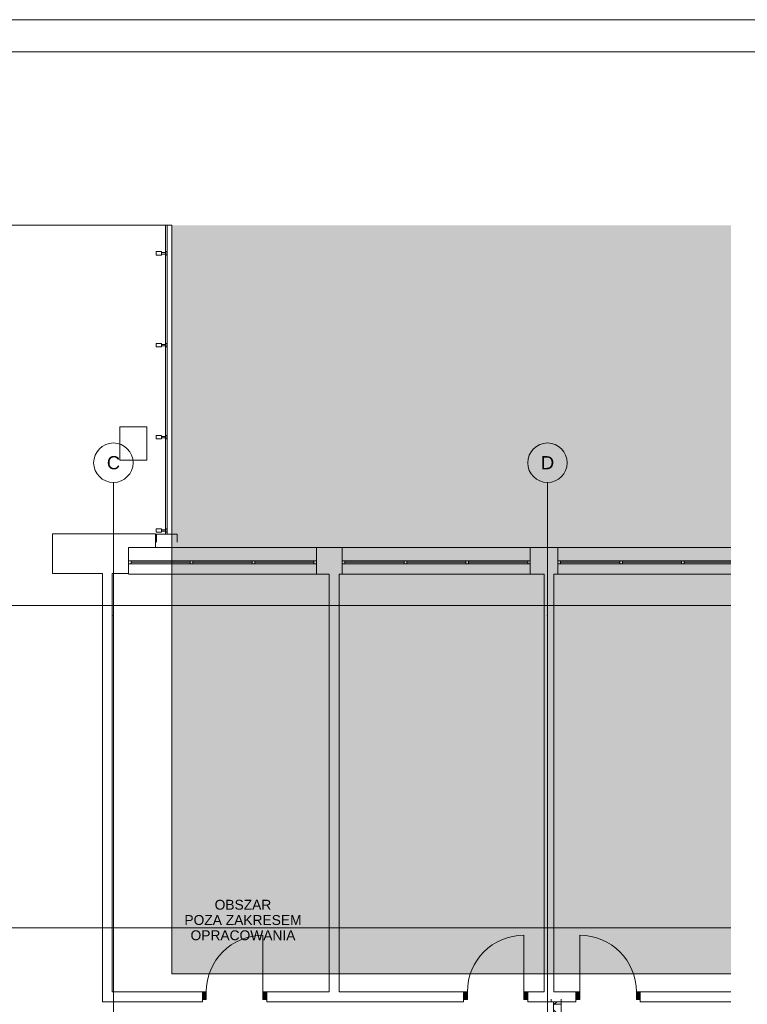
# Paper-space layout 'A-20 ROZBIÓRKI - PIĘTRO 2' of a CAD drawing. Header units: millimetres. Extents: x 0 to 540, y 0 to 297.
# Tile 6 of 9: x 193 to 303, y 147 to 297. Entities that reach past the tile are written whole.
import ezdxf
from ezdxf.xclip import XClip

# ---------------------------------------------------------------- set-up
doc = ezdxf.new("R2010")
doc.units = ezdxf.units.MM
doc.header["$MEASUREMENT"] = 0
doc.header["$XCLIPFRAME"] = 0
for name, pattern in [('ACAD_ISO03W100', [300, 120, -180]), ('DASHDOTX2', [1000, 500, -250, 0, -250]), ('Przer. długie kreski', [2.5, 1.5, -1]), ('PRZERYWANA_DU_A', [550, 350.0000000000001, -199.9999999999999])]:
    doc.linetypes.add(name, pattern=pattern)
for name, color, linetype, lineweight in [('0_Nr_pióra__2', 8, 'Continuous', 13), ('A_podkład_Nr_pióra__2', 8, 'Continuous', 13), ('A_ściany_Nr_pióra__1', 7, 'Continuous', 20), ('Drzwi Archicad_Nr_pióra__1', 7, 'Continuous', 20)]:
    doc.layers.add(name, color=color, linetype=linetype, lineweight=lineweight)
for name, color, linetype, lineweight, true_color in [('A_Arkusz_Nr_pióra__255', 7, 'Continuous', 15, 0x242424), ('A_opis_Nr_pióra__7', 7, 'Continuous', 18, 0x171717), ('A_osie_Nr_pióra__16', 7, 'Continuous', 5, 0x0f0f0f), ('A_osie_Nr_pióra__76', 7, 'Continuous', 5, 0x2d2d2d), ('A_rozbiórki_Nr_pióra__10', 7, 'Continuous', 13, 0x4b4b4b), ('A_ściany_Nr_pióra__10', 7, 'Continuous', 13, 0x4b4b4b), ('A_ściany_Nr_pióra__19', 7, 'Continuous', 5, 0x191919), ('Okna Archicada_Nr_pióra__19', 7, 'Continuous', 5, 0x191919)]:
    doc.layers.add(name, color=color, linetype=linetype, lineweight=lineweight, true_color=true_color)
for name, color, linetype in [('A_podrys', 7, 'Continuous'), ('A_rozbiórki', 7, 'Continuous'), ('Drzwi Archicad', 7, 'Continuous')]:
    doc.layers.add(name, color=color, linetype=linetype)
doc.styles.add('STYL_AUTOMATYCZNY_1', font='arial.ttf')

# ---------------------------------------------------------------- blocks, each defined once
blk = doc.blocks.new('Rysunek_1_1', base_point=(-1568.391002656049, -322.1498506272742))
at = {"linetype": 'Continuous', "lineweight": 0, "true_color": 0x484848}
blk.add_hatch(color=251, dxfattribs=at).paths.add_polyline_path([(300.8003321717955, 265.7349830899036), (215.8003352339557, 265.7349830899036), (215.8003352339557, 151.9249872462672), (300.8003321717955, 151.9249872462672)])
at = {"layer": 'A_rozbiórki', "linetype": 'Continuous', "lineweight": 0, "true_color": 0x4b4b4b}
h = blk.add_hatch(dxfattribs=at)
h.set_pattern_fill('facing_tile_0001', color=251, style=0, pattern_type=2)
h.set_pattern_definition([(45, (-1568.391002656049, -322.1498506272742), (-1.257235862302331, 1.257235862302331), []), (135, (-1568.391002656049, -322.1498506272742), (1.257235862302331, 1.257235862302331), []), (90, (-1569.648238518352, -320.8926147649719), (-1.600200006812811, 0), [0, -1.066800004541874, 0, -1.600200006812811]), (155, (-1568.391002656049, -319.6353789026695), (0.6762737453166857, 1.450273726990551), [0, -0.7823200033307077, 0, -1.351280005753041])])
h.paths.add_polyline_path([(273.8348342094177, 147.6749834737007), (273.8348342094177, 126.0449834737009), (274.9864243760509, 126.0449834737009), (274.9864243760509, 147.6749834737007)])
at = {"layer": 'Drzwi Archicad', "linetype": 'Continuous', "lineweight": 0, "true_color": 0xfdfdfd}
for points in [[(220.4379064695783, 148.0249834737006), (221.0379064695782, 148.0249834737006), (221.0379064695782, 149.1749834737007), (220.4379064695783, 149.1749834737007)], [(230.2379064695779, 149.1749834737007), (229.6379064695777, 149.1749834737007), (229.6379064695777, 148.0249834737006), (230.2379064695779, 148.0249834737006)], [(260.1379064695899, 148.0249834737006), (260.7379064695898, 148.0249834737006), (260.7379064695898, 149.1749834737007), (260.1379064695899, 149.1749834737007)], [(269.9379064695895, 149.1749834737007), (269.3379064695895, 149.1749834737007), (269.3379064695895, 148.0249834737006), (269.9379064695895, 148.0249834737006)], [(277.2291997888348, 149.1749834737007), (277.2291997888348, 148.0249834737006), (277.8291997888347, 148.0249834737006), (277.8291997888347, 149.1749834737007)], [(287.0291997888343, 148.0249834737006), (287.0291997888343, 149.1749834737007), (286.4291997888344, 149.1749834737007), (286.4291997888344, 148.0249834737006)]]:
    blk.add_hatch(color=7, dxfattribs=at).paths.add_polyline_path(points)
at = {"layer": '0_Nr_pióra__2', "color": 8, "linetype": 'PRZERYWANA_DU_A', "lineweight": 13, "flags": 128}
for points in [[(215.8003312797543, 265.7349834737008), (58.735121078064, 265.7349834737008)], [(300.8003312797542, 151.9249834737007), (215.8003312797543, 151.9249834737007), (215.8003312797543, 265.7349834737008)], [(300.800331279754, 56.92498347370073), (300.8003312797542, 151.9249834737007)]]:
    blk.add_lwpolyline(points, dxfattribs=at)
at = {"layer": 'A_osie_Nr_pióra__16', "color": 250, "linetype": 'DASHDOTX2', "lineweight": 5, "true_color": 0x0f0f0f}
for p, q in [((206.90610631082, 206.3829598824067), (206.9061075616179, 226.6340418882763)), ((272.90610631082, 206.3829598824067), (272.9061059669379, 226.6340418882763)), ((300.8003303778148, 207.9249848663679), (76.60143884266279, 207.9249848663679)), ((206.9061079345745, 206.3829580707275), (206.9061079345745, 56.92498411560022)), ((272.9061075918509, 206.3829580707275), (272.9061075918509, 56.92498411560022)), ((300.800328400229, 158.9249867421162), (76.60143749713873, 158.9249867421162))]:
    blk.add_line(p, q, dxfattribs=at)
for p in [(206.90610631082, 206.3829598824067), (206.90610631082, 206.3829598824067), (272.90610631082, 206.3829598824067), (272.90610631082, 206.3829598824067)]:
    blk.add_point(p, dxfattribs=at)
at = {"layer": 'A_osie_Nr_pióra__76', "color": 250, "linetype": 'Continuous', "lineweight": 5, "true_color": 0x2d2d2d}
for centre in [(206.90610631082, 229.6340403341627), (272.90610631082, 229.6340403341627)]:
    blk.add_circle(centre, 3, dxfattribs=at)
at = {"layer": 'A_podkład_Nr_pióra__2', "color": 8, "linetype": 'Continuous', "lineweight": 13}
for p, q in [((214.8410688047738, 265.7349823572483), (214.8410688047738, 218.7534260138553)), ((215.095609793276, 218.7534260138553), (215.095609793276, 265.7349823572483)), ((213.4016890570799, 261.2151994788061), (213.4016890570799, 261.7292636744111)), ((213.4016890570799, 261.7292636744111), (214.2241917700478, 261.7292636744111)), ((214.2241917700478, 261.2151994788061), (213.4016890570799, 261.2151994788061)), ((214.2241917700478, 261.7292636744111), (214.2241917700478, 261.2151994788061)), ((214.2241917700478, 261.5750425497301), (214.8410688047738, 261.5750425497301)), ((214.8410688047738, 261.3694168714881), (214.2241917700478, 261.3694168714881)), ((215.0466944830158, 261.7292636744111), (214.8410688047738, 261.7292636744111)), ((214.8410688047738, 261.2151994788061), (215.0466944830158, 261.2151994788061)), ((215.0466944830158, 261.2151994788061), (215.0466944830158, 261.7292636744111)), ((213.4016890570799, 247.2326272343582), (213.4016890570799, 247.7466951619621)), ((213.4016890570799, 247.7466951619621), (214.2241917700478, 247.7466951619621)), ((214.2241917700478, 247.2326272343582), (213.4016890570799, 247.2326272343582)), ((214.2241917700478, 247.7466951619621), (214.2241917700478, 247.2326272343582)), ((214.2241917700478, 247.5924740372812), (214.8410688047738, 247.5924740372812)), ((214.8410688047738, 247.3868483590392), (214.2241917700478, 247.3868483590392)), ((215.0466944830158, 247.7466951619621), (214.8410688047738, 247.7466951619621)), ((214.8410688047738, 247.2326272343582), (215.0466944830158, 247.2326272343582)), ((215.0466944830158, 247.2326272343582), (215.0466944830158, 247.7466951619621)), ((213.4016890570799, 233.2500587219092), (213.4016890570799, 233.7641229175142)), ((213.4016890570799, 233.7641229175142), (214.2241917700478, 233.7641229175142)), ((214.2241917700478, 233.7641229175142), (214.2241917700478, 233.2500587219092)), ((214.2241917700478, 233.6099055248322), (214.8410688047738, 233.6099055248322)), ((215.0466944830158, 233.7641229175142), (214.8410688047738, 233.7641229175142)), ((215.0466944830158, 233.2500587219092), (215.0466944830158, 233.7641229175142)), ((214.2241917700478, 233.2500587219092), (213.4016890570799, 233.2500587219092)), ((214.8410688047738, 233.4042798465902), (214.2241917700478, 233.4042798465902)), ((214.8410688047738, 233.2500587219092), (215.0466944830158, 233.2500587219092)), ((213.4016890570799, 219.0618645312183), (213.4016890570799, 219.5759287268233)), ((213.4016890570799, 219.5759287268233), (214.2241917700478, 219.5759287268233)), ((214.2241917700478, 219.0618645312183), (213.4016890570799, 219.0618645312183)), ((213.4456072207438, 217.5534241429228), (213.4456072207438, 218.7534260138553)), ((216.5956083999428, 218.7534260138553), (213.4456072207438, 218.7534260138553)), ((214.2241917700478, 219.5759287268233), (214.2241917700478, 219.0618645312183)), ((214.2241917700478, 219.4217076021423), (214.8410688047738, 219.4217076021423)), ((214.8410688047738, 219.2160819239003), (214.2241917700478, 219.2160819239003)), ((215.0466944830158, 219.5759287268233), (214.8410688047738, 219.5759287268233)), ((214.8410688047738, 219.0618645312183), (215.0466944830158, 219.0618645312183)), ((215.0466944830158, 219.0618645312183), (215.0466944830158, 219.5759287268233)), ((216.5956083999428, 218.7534260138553), (216.5956083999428, 217.5534241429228))]:
    blk.add_line(p, q, dxfattribs=at)
at = {"layer": 'A_rozbiórki_Nr_pióra__10', "color": 251, "linetype": 'ACAD_ISO03W100', "lineweight": 13, "true_color": 0x4b4b4b, "flags": 128}
blk.add_lwpolyline([(273.8348342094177, 147.6749834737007), (274.9864243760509, 147.6749834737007), (274.9864243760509, 126.0449834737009), (273.8348342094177, 126.0449834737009)], close=True, dxfattribs=at)
at = {"layer": 'A_ściany_Nr_pióra__1', "color": 7, "linetype": 'Continuous', "lineweight": 20}
for p, q in [((237.8061072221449, 216.7349818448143), (237.8061072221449, 212.6849829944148)), ((241.7061058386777, 216.7349818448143), (241.7061058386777, 212.6849829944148)), ((270.3061081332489, 216.7349818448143), (270.3061081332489, 212.6849829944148)), ((274.5061072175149, 216.7349818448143), (274.5061072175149, 212.6849829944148)), ((220.4379065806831, 149.1749817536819), (219.9679060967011, 149.1749817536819)), ((220.4379065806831, 149.1749817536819), (220.4379065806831, 148.0249849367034)), ((230.2379081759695, 149.1749817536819), (230.7079049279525, 149.1749817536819)), ((230.2379081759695, 149.1749817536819), (230.2379081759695, 148.0249849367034)), ((260.1379075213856, 149.1749817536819), (259.6679070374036, 149.1749817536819)), ((260.1379075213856, 149.1749817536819), (260.1379075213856, 148.0249849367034)), ((269.9379053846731, 149.1749817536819), (270.4079058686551, 149.1749817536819)), ((269.9379053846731, 149.1749817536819), (269.9379053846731, 148.0249849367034)), ((277.2292013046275, 149.1749817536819), (276.7592008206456, 149.1749817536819)), ((277.2292013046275, 149.1749817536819), (277.2292013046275, 148.0249849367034)), ((287.0291991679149, 149.1749817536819), (287.4991996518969, 149.1749817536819)), ((287.0291991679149, 149.1749817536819), (287.0291991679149, 148.0249849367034)), ((220.4379065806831, 147.6749831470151), (220.0679050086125, 147.6749831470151)), ((220.4379065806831, 148.0249849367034), (220.4379065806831, 147.6749831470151)), ((230.2379081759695, 148.0249849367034), (230.2379081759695, 147.6749831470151)), ((230.2379081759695, 147.6749831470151), (230.6079060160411, 147.6749831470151)), ((260.1379075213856, 147.6749831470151), (259.767905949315, 147.6749831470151)), ((260.1379075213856, 148.0249849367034), (260.1379075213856, 147.6749831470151)), ((269.9379053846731, 148.0249849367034), (269.9379053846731, 147.6749831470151)), ((269.9379053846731, 147.6749831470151), (270.3079069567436, 147.6749831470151)), ((273.4864243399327, 147.6749831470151), (273.4864243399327, 148.0449847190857)), ((273.836426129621, 147.6749831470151), (273.4864243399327, 147.6749831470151)), ((274.9864229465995, 147.6749831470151), (273.836426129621, 147.6749831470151)), ((274.9864229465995, 147.6749831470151), (274.9864229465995, 148.0449847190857)), ((277.2292013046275, 147.6749831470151), (276.8591997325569, 147.6749831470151)), ((277.2292013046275, 148.0249849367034), (277.2292013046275, 147.6749831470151)), ((287.0291991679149, 148.0249849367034), (287.0291991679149, 147.6749831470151)), ((287.0291991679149, 147.6749831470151), (287.3992007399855, 147.6749831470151))]:
    blk.add_line(p, q, dxfattribs=at)
at = {"layer": 'A_ściany_Nr_pióra__1', "color": 7, "linetype": 'Continuous', "lineweight": 20, "flags": 128}
for points in [[(207.9111063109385, 235.0949834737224), (207.9111063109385, 230.0149834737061)], [(212.0111063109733, 235.0949834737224), (207.9111063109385, 235.0949834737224)], [(212.0111063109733, 230.0149834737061), (212.0111063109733, 235.0949834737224)], [(207.9111063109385, 230.0149834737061), (212.0111063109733, 230.0149834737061)], [(213.31110631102, 218.8049834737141), (197.6411063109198, 218.8049834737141)], [(197.6411063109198, 218.8049834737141), (197.6411063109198, 212.7749834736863)], [(213.31110631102, 216.7349834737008), (213.31110631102, 218.8049834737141)], [(209.2061063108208, 212.7749834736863), (209.2061063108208, 216.7349834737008)], [(209.2061063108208, 216.7349834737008), (213.31110631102, 216.7349834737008)], [(241.7061063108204, 216.7349834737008), (237.806106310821, 216.7349834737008)], [(274.5061063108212, 216.7349834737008), (270.306106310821, 216.7349834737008)], [(197.6411063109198, 212.7749834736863), (205.2411063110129, 212.7749834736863)], [(205.2411063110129, 212.7749834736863), (205.2411063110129, 147.6749834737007)], [(206.7411063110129, 149.1749834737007), (206.7411063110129, 212.7749834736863)], [(206.7411063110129, 212.7749834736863), (209.2061063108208, 212.7749834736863)], [(237.806106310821, 212.6849834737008), (239.7179064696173, 212.6849834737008)], [(239.7179064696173, 212.6849834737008), (239.7179064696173, 149.1749834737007)], [(241.2179064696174, 149.1749834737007), (241.2179064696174, 212.6849834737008)], [(241.2179064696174, 212.6849834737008), (241.7061063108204, 212.6849834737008)], [(270.306106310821, 212.6849834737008), (272.4059510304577, 212.6849834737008)], [(272.4059510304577, 212.6849834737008), (272.4059510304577, 149.1749834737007)], [(273.9059510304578, 149.1749834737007), (273.9059510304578, 212.6849834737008)], [(273.9059510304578, 212.6849834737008), (274.5061063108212, 212.6849834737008)], [(220.4379072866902, 149.1749834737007), (206.7411063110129, 149.1749834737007)], [(239.7179064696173, 149.1749834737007), (230.2379067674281, 149.1749834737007)], [(260.1379073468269, 149.1749834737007), (241.2179064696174, 149.1749834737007)], [(272.4059510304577, 149.1749834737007), (269.9379068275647, 149.1749834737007)], [(277.2292001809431, 149.1749834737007), (273.9059510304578, 149.1749834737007)], [(300.800331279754, 149.1749834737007), (287.0291996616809, 149.1749834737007)], [(205.2411063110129, 147.6749834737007), (206.7411063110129, 147.6749834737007)], [(206.7411063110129, 147.6749834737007), (220.4379072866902, 147.6749834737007)], [(230.2379067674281, 147.6749834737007), (239.7179064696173, 147.6749834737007)], [(239.7179064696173, 147.6749834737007), (241.2179064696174, 147.6749834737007)], [(241.2179064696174, 147.6749834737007), (260.1379073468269, 147.6749834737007)], [(269.9379068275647, 147.6749834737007), (272.4059510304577, 147.6749834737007)], [(272.4059510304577, 147.6749834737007), (273.9059510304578, 147.6749834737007)], [(273.9059510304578, 147.6749834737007), (277.2292001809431, 147.6749834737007)], [(287.0291996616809, 147.6749834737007), (300.800331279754, 147.6749834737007)]]:
    blk.add_lwpolyline(points, dxfattribs=at)
at = {"layer": 'A_ściany_Nr_pióra__10', "color": 251, "linetype": 'Przer. długie kreski', "lineweight": 13, "true_color": 0x4b4b4b}
for p, q in [((273.8348325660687, 147.6749831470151), (273.8348325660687, 126.0449852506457)), ((274.9864229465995, 147.6749831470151), (274.9864229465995, 126.0449852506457))]:
    blk.add_line(p, q, dxfattribs=at)
at = {"layer": 'A_ściany_Nr_pióra__19', "color": 250, "linetype": 'Continuous', "lineweight": 5, "true_color": 0x191919}
for p, q in [((237.8061072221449, 216.7349818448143), (209.2061049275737, 216.7349818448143)), ((270.3061081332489, 216.7349818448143), (241.7061058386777, 216.7349818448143)), ((300.8003308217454, 216.7349835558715), (274.5061070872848, 216.7349835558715)), ((209.2061049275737, 212.6849829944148), (237.8061072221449, 212.6849829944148)), ((241.7061058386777, 212.6849829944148), (270.3061081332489, 212.6849829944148)), ((274.5061070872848, 212.6849852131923), (300.8003308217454, 212.6849852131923))]:
    blk.add_line(p, q, dxfattribs=at)
at = {"layer": 'Drzwi Archicad_Nr_pióra__1', "color": 7, "linetype": 'Continuous', "lineweight": 20}
for p, q in [((229.6379072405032, 149.1749817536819), (229.6379072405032, 157.7749852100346)), ((269.3379081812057, 149.1749817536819), (269.3379081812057, 157.7749852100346)), ((277.8291985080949, 149.1749817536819), (277.8291985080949, 157.7749852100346)), ((220.4379065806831, 149.1749817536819), (219.9679060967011, 149.1749817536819)), ((220.4379065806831, 149.1749817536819), (219.9679060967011, 149.1749817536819)), ((221.0379075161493, 149.1749817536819), (220.4379065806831, 149.1749817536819)), ((220.4379065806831, 149.1749817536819), (220.4379065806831, 148.0249849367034)), ((220.4379065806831, 149.1749817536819), (220.4379065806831, 148.0249849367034)), ((220.4379065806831, 149.1749817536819), (220.4379065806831, 148.0249849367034)), ((221.0379075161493, 148.0249849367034), (221.0379075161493, 149.1749817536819)), ((230.2379081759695, 149.1749817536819), (229.6379072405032, 149.1749817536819)), ((229.6379072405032, 149.1749817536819), (229.6379072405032, 148.0249849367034)), ((230.2379081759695, 148.0249849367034), (230.2379081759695, 149.1749817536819)), ((230.2379081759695, 149.1749817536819), (230.2379081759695, 148.0249849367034)), ((230.2379081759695, 149.1749817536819), (230.2379081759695, 148.0249849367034)), ((230.2379081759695, 149.1749817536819), (230.7079049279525, 149.1749817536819)), ((230.2379081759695, 149.1749817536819), (230.7079049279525, 149.1749817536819)), ((260.1379075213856, 149.1749817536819), (259.6679070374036, 149.1749817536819)), ((260.1379075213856, 149.1749817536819), (259.6679070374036, 149.1749817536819)), ((260.7379047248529, 149.1749817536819), (260.1379075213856, 149.1749817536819)), ((260.1379075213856, 149.1749817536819), (260.1379075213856, 148.0249849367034)), ((260.1379075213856, 149.1749817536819), (260.1379075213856, 148.0249849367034)), ((260.1379075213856, 149.1749817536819), (260.1379075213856, 148.0249849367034)), ((260.7379047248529, 148.0249849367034), (260.7379047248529, 149.1749817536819)), ((269.9379053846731, 149.1749817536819), (269.3379081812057, 149.1749817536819)), ((269.3379081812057, 149.1749817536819), (269.3379081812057, 148.0249849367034)), ((269.9379053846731, 148.0249849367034), (269.9379053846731, 149.1749817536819)), ((269.9379053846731, 149.1749817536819), (269.9379053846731, 148.0249849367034)), ((269.9379053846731, 149.1749817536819), (269.9379053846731, 148.0249849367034)), ((269.9379053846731, 149.1749817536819), (270.4079058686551, 149.1749817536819)), ((269.9379053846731, 149.1749817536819), (270.4079058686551, 149.1749817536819)), ((277.2292013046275, 149.1749817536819), (276.7592008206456, 149.1749817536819)), ((277.2292013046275, 149.1749817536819), (276.7592008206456, 149.1749817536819)), ((277.2292013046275, 149.1749817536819), (277.8291985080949, 149.1749817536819)), ((277.2292013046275, 148.0249849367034), (277.2292013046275, 149.1749817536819)), ((277.2292013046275, 149.1749817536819), (277.2292013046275, 148.0249849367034)), ((277.2292013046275, 149.1749817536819), (277.2292013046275, 148.0249849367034)), ((277.8291985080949, 149.1749817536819), (277.8291985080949, 148.0249849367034)), ((286.4291982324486, 148.0249849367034), (286.4291982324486, 149.1749817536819)), ((286.4291982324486, 149.1749817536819), (287.0291991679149, 149.1749817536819)), ((287.0291991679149, 149.1749817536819), (287.0291991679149, 148.0249849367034)), ((287.0291991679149, 149.1749817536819), (287.0291991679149, 148.0249849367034)), ((287.0291991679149, 149.1749817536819), (287.0291991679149, 148.0249849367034)), ((287.0291991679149, 149.1749817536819), (287.4991996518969, 149.1749817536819)), ((287.0291991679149, 149.1749817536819), (287.4991996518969, 149.1749817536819)), ((220.4379065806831, 147.6749831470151), (220.0679050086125, 147.6749831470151)), ((220.4379065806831, 147.6749831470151), (220.0679050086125, 147.6749831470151)), ((220.4379065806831, 148.0249849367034), (221.0379075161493, 148.0249849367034)), ((220.4379065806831, 148.0249849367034), (220.4379065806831, 147.6749831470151)), ((220.4379065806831, 148.0249849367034), (220.4379065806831, 147.6749831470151)), ((229.6379072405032, 148.0249849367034), (230.2379081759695, 148.0249849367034)), ((230.2379081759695, 148.0249849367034), (230.2379081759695, 147.6749831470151)), ((230.2379081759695, 148.0249849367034), (230.2379081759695, 147.6749831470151)), ((230.2379081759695, 147.6749831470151), (230.6079060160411, 147.6749831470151)), ((230.2379081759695, 147.6749831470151), (230.6079060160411, 147.6749831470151)), ((260.1379075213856, 147.6749831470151), (259.767905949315, 147.6749831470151)), ((260.1379075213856, 147.6749831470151), (259.767905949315, 147.6749831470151)), ((260.1379075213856, 148.0249849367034), (260.7379047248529, 148.0249849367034)), ((260.1379075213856, 148.0249849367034), (260.1379075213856, 147.6749831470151)), ((260.1379075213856, 148.0249849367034), (260.1379075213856, 147.6749831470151)), ((269.3379081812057, 148.0249849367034), (269.9379053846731, 148.0249849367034)), ((269.9379053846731, 148.0249849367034), (269.9379053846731, 147.6749831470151)), ((269.9379053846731, 148.0249849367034), (269.9379053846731, 147.6749831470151)), ((269.9379053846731, 147.6749831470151), (270.3079069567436, 147.6749831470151)), ((269.9379053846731, 147.6749831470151), (270.3079069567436, 147.6749831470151)), ((273.4864243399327, 147.6749831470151), (273.4864243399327, 148.0449847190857)), ((273.4864243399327, 147.6749831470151), (273.4864243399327, 148.0449847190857)), ((273.836426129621, 147.6749831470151), (273.4864243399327, 147.6749831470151)), ((273.836426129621, 147.6749831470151), (273.4864243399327, 147.6749831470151)), ((273.836426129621, 147.6749831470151), (273.836426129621, 147.2749837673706)), ((274.9864229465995, 147.6749831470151), (273.836426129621, 147.6749831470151)), ((274.9864229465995, 147.6749831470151), (273.836426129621, 147.6749831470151)), ((274.9864229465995, 147.6749831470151), (273.836426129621, 147.6749831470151)), ((273.836426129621, 147.2749837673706), (274.9864229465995, 147.2749837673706)), ((274.9864229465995, 147.6749831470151), (274.9864229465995, 148.0449847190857)), ((274.9864229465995, 147.6749831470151), (274.9864229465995, 148.0449847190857)), ((274.9864229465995, 147.2749837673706), (274.9864229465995, 147.6749831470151)), ((277.2292013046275, 147.6749831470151), (276.8591997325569, 147.6749831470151)), ((277.2292013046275, 147.6749831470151), (276.8591997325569, 147.6749831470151)), ((277.8291985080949, 148.0249849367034), (277.2292013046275, 148.0249849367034)), ((277.2292013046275, 148.0249849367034), (277.2292013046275, 147.6749831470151)), ((277.2292013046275, 148.0249849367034), (277.2292013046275, 147.6749831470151)), ((287.0291991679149, 148.0249849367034), (286.4291982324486, 148.0249849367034)), ((287.0291991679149, 148.0249849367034), (287.0291991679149, 147.6749831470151)), ((287.0291991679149, 148.0249849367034), (287.0291991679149, 147.6749831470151)), ((287.0291991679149, 147.6749831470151), (287.3992007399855, 147.6749831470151)), ((287.0291991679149, 147.6749831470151), (287.3992007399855, 147.6749831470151))]:
    blk.add_line(p, q, dxfattribs=at)
for centre, radius, start, end in [((229.6379064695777, 149.1749834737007), 8.599999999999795, 90, 180), ((269.3379064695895, 149.1749834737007), 8.599999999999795, 90, 180), ((277.8291997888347, 149.1749834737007), 8.599999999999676, 0, 90)]:
    blk.add_arc(centre, radius, start, end, dxfattribs=at)
at = {"layer": 'Okna Archicada_Nr_pióra__19', "color": 250, "linetype": 'Continuous', "lineweight": 5, "true_color": 0x191919}
for p, q in [((237.8061072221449, 214.7349849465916), (209.2061049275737, 214.7349849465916)), ((209.2061049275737, 214.7349849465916), (209.2061049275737, 214.2349829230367)), ((209.2061049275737, 214.2349829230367), (237.8061072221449, 214.2349829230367)), ((209.6061080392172, 214.7349849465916), (209.6061080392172, 214.2349829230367)), ((209.6061080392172, 214.4849820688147), (218.6061071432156, 214.4849820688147)), ((218.6061071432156, 214.7349849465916), (218.6061071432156, 214.2349829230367)), ((219.0061065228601, 214.7349849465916), (219.0061065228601, 214.2349829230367)), ((219.0061065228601, 214.4849820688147), (228.0061056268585, 214.4849820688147)), ((228.0061056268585, 214.7349849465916), (228.0061056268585, 214.2349829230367)), ((228.406105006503, 214.7349849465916), (228.406105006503, 214.2349829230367)), ((228.406105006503, 214.4849820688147), (237.4061078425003, 214.4849820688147)), ((237.4061078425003, 214.7349849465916), (237.4061078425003, 214.2349829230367)), ((237.8061072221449, 214.2349829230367), (237.8061072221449, 214.7349849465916)), ((270.3061081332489, 214.7349849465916), (241.7061058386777, 214.7349849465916)), ((241.7061058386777, 214.7349849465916), (241.7061058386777, 214.2349829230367)), ((241.7061058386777, 214.2349829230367), (270.3061081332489, 214.2349829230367)), ((242.1061052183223, 214.7349849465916), (242.1061052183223, 214.2349829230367)), ((242.1061052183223, 214.4849820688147), (251.1061080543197, 214.4849820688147)), ((251.1061080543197, 214.7349849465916), (251.1061080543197, 214.2349829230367)), ((251.5061074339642, 214.7349849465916), (251.5061074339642, 214.2349829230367)), ((251.5061074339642, 214.4849820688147), (260.5061065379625, 214.4849820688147)), ((260.5061065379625, 214.7349849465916), (260.5061065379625, 214.2349829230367)), ((260.906105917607, 214.7349849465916), (260.906105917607, 214.2349829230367)), ((260.906105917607, 214.4849820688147), (269.9061050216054, 214.4849820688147)), ((269.9061050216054, 214.7349849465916), (269.9061050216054, 214.2349829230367)), ((270.3061081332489, 214.2349829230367), (270.3061081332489, 214.7349849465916)), ((300.8003308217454, 214.7349835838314), (274.5061070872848, 214.7349835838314)), ((274.5061070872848, 214.7349835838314), (274.5061072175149, 214.2349829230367)), ((274.5061070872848, 214.2349845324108), (300.8003308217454, 214.2349845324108)), ((274.9061065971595, 214.7349849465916), (274.9061065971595, 214.2349829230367)), ((274.9061065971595, 214.4849820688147), (283.9061057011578, 214.4849820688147)), ((283.9061057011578, 214.7349849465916), (283.9061057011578, 214.2349829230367)), ((284.3061050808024, 214.7349849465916), (284.3061050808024, 214.2349829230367)), ((284.3061050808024, 214.4849820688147), (293.3061079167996, 214.4849820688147)), ((293.3061079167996, 214.7349849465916), (293.3061079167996, 214.2349829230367)), ((293.7061072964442, 214.7349849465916), (293.7061072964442, 214.2349829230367)), ((293.7061069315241, 214.4849847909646), (300.8003294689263, 214.4849847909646))]:
    blk.add_line(p, q, dxfattribs=at)
at = {"layer": 'A_opis_Nr_pióra__7', "color": 250, "linetype": 'Continuous', "lineweight": 18, "true_color": 0x171717, "insert": (226.6145991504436, 160.0839276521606), "char_height": 1.5, "attachment_point": 5, "line_spacing_factor": 0.9285777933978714, "style": 'STYL_AUTOMATYCZNY_1'}
blk.add_mtext('\\A1;{\\pqc;\\fArial|b0|i0|c238|p0;\\W1.000000;OBSZAR\\P\\pqc;\\fArial|b0|i0|c238|p0;\\W1.000000;POZA ZAKRESEM \\P\\pqc;\\fArial|b0|i0|c238|p0;\\W1.000000;OPRACOWANIA}', dxfattribs=at)
at = {"layer": 'A_osie_Nr_pióra__76', "color": 250, "linetype": 'Continuous', "lineweight": 5, "true_color": 0x2d2d2d, "char_height": 2, "attachment_point": 1, "style": 'STYL_AUTOMATYCZNY_1'}
for s, insert in [('\\A1;{\\pql;\\pt0;\\fArial|b0|i0|c238|p0;\\W1.000000;C}', (205.91570131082, 230.6340403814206)), ('\\A1;{\\pql;\\pt0;\\fArial|b0|i0|c238|p0;\\W1.000000;D}', (271.91570131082, 230.6340403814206))]:
    blk.add_mtext(s, dxfattribs=dict(at, insert=insert))

psp = doc.layouts.new('A-20 ROZBIÓRKI - PIĘTRO 2')

# ---------------------------------------------------------------- linework, layer by layer
at = {"layer": 'A_Arkusz_Nr_pióra__255', "color": 250, "linetype": 'Continuous', "lineweight": 15, "true_color": 0x242424}
psp.add_line((535.1000000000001, 292.1), (29.90003742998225, 292.1), dxfattribs=at)
at = {"layer": 'A_Arkusz_Nr_pióra__255', "color": 250, "linetype": 'Continuous', "lineweight": 15, "true_color": 0x242424, "flags": 128}
psp.add_lwpolyline([(-1.040834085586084e-14, 297), (540, 297), (540, 1.109329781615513e-14), (-1.040834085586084e-14, 1.109329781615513e-14)], close=True, dxfattribs=at)

# ---------------------------------------------------------------- block references
at = {"layer": 'A_podrys', "color": 37, "linetype": 'Continuous', "lineweight": 5, "true_color": 0x656532}
ref = psp.add_blockref('Rysunek_1_1', (-1568.391002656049, -322.1498506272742), dxfattribs=at)
XClip(ref).set_block_clipping_path([(50.35036002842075, 56.92498347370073), (300.8003312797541, 265.7349834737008)])

doc.saveas('drawing.dxf')
